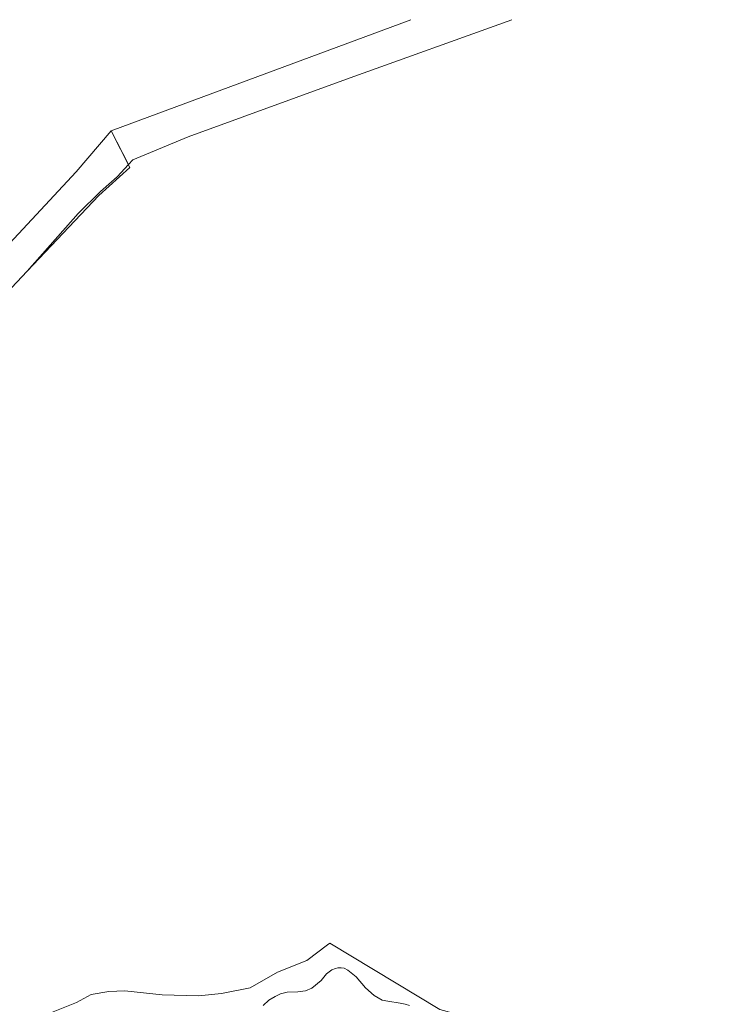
# Model space of a CAD drawing. Header units: metres. Extents: x 191562 to 192551, y 309453 to 310109.
# Tile 44 of 49: x 192203 to 192284, y 309998 to 310109. Entities that reach past the tile are written whole.
import ezdxf

# ---------------------------------------------------------------- set-up
doc = ezdxf.new("R2010")
doc.units = ezdxf.units.M
for name, color, linetype, lineweight in [('B-WE-GR-BOUWLAND-GV', 253, 'Continuous', 9), ('B-WE-GR-GRAS-GV', 253, 'Continuous', 9), ('B-WE-IE-TERREINAFSCHEIDING_KUNSTMATIG_HEKWERK-G', 253, 'IE-TERREINAFSCHEIDING-KUNSTMATIG', 9), ('B-WE-VH-ONVERHARD_ZAND-GV', 253, 'Continuous', 9)]:
    doc.layers.add(name, color=color, linetype=linetype, lineweight=lineweight)
doc.linetypes.add('IE-TERREINAFSCHEIDING-KUNSTMATIG', pattern='A,4,[82,NLCS.SHX,S=0.75,R=90,X=0,Y=0],4,-2', length=10)

msp = doc.modelspace()

# ---------------------------------------------------------------- linework, layer by layer
at = {"layer": 'B-WE-GR-BOUWLAND-GV'}
msp.add_lwpolyline([(192201.309, 309994.701), (192209.594, 309998.009), (192211.229, 309998.912), (192213.221, 309999.262), (192215.048, 309999.32), (192219.243, 309998.881), (192223.328, 309998.788), (192225.936, 309999.036), (192229.146, 309999.686), (192232.234, 310001.45), (192235.553, 310002.77), (192237.88, 310004.507), (192238.134, 310004.696), (192250.533, 309997.218), (192261.222, 309994.31), (192274.29, 309990.839), (192277.511, 309980.419), (192280.439, 309971.767), (192282.369, 309967.997), (192288.95, 309969.662), (192331.102, 310034.853), (192331.246, 310035.076), (192341.52, 310032.396)], dxfattribs=at)
at = {"layer": 'B-WE-GR-GRAS-GV'}
msp.add_lwpolyline([(192230.631, 309997.678), (192231.278, 309998.284), (192231.978, 309998.681), (192232.583, 309999.005), (192233.334, 309999.182), (192234.545, 309999.235), (192235.412, 309999.34), (192236.111, 309999.632), (192237.155, 310000.489), (192237.77, 310001.241), (192238.376, 310001.7), (192238.772, 310001.857), (192239.044, 310001.94), (192239.44, 310001.93), (192239.774, 310001.889), (192240.182, 310001.669), (192241.1, 310000.929), (192242.187, 309999.676), (192243.137, 309998.8), (192244.045, 309998.289), (192244.672, 309998.153), (192246.06, 309997.955), (192246.634, 309997.841), (192247.146, 309997.674)], dxfattribs=at)
at = {"layer": 'B-WE-IE-TERREINAFSCHEIDING_KUNSTMATIG_HEKWERK-G'}
msp.add_lwpolyline([(192194.669, 310070.531), (192204.01, 310080.447), (192212.095, 310088.986), (192215.606, 310092.146), (192213.507, 310096.275), (192209.53, 310091.647), (192198.022, 310079.264)], dxfattribs=at)
at = {"layer": 'B-WE-VH-ONVERHARD_ZAND-GV'}
for points in [[(192247.289, 310108.787), (192213.507, 310096.275)], [(192215.442, 310092.468), (192215.915, 310092.976), (192222.18, 310095.583), (192240.446, 310102.223), (192258.662, 310108.787)], [(192204.01, 310080.447), (192209.783, 310086.93), (192212.277, 310089.438), (192214.163, 310091.093), (192215.442, 310092.468), (192213.507, 310096.275)]]:
    msp.add_lwpolyline(points, dxfattribs=at)

doc.saveas('drawing.dxf')
